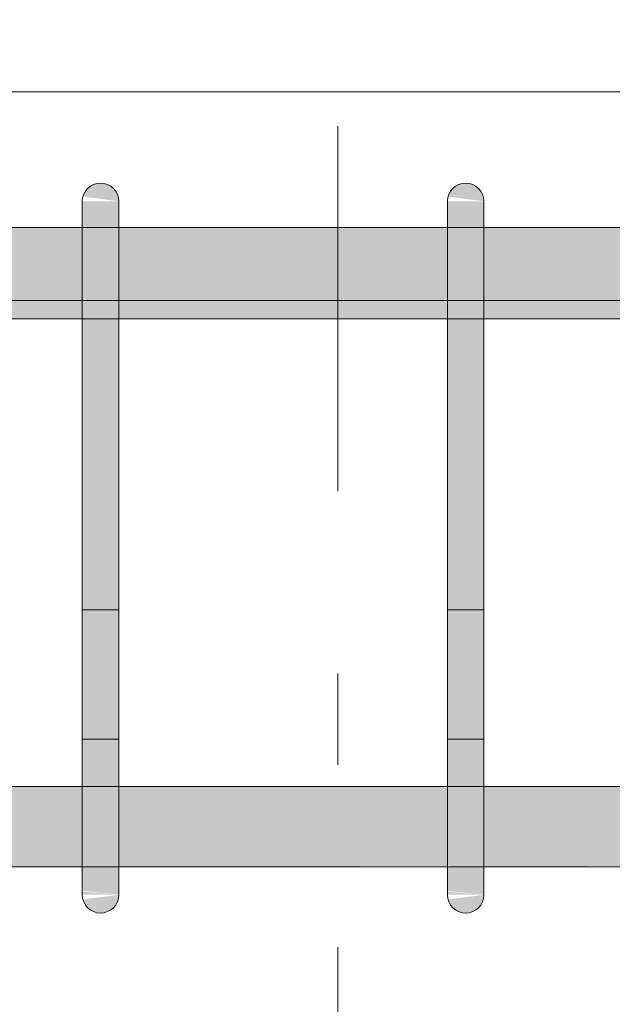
# Model space of a CAD drawing. Header units: millimetres. Extents: x 4307 to 42792, y 1610 to 10025.
# Tile 167 of 256: x 23908 to 24070, y 8670 to 8940. Entities that reach past the tile are written whole.
import ezdxf

# ---------------------------------------------------------------- set-up
doc = ezdxf.new("R2010")
doc.units = ezdxf.units.MM
doc.linetypes.add('Čára osnovy', pattern=[225, 100, -50, 25, -50])
for name, color, linetype, lineweight in [('S-BEAM', 12, 'Continuous', 9), ('S-GRID', 1, 'Continuous', 5), ('S-RBAR', 171, 'Continuous', 5)]:
    doc.layers.add(name, color=color, linetype=linetype, lineweight=lineweight)

msp = doc.modelspace()

# ---------------------------------------------------------------- hatches: boundary and pattern name
at = {"layer": 'S-RBAR'}
for points in [[(23935, 8890), (23934.83, 8891.29), (23934.33, 8892.5), (23933.54, 8893.54), (23932.5, 8894.33), (23931.29, 8894.83), (23930, 8895), (23928.71, 8894.83), (23927.5, 8894.33), (23926.46, 8893.54), (23925.67, 8892.5), (23925.17, 8891.29), (23934.83, 8890.02)], [(24035, 8890), (24034.83, 8891.29), (24034.33, 8892.5), (24033.54, 8893.54), (24032.5, 8894.33), (24031.29, 8894.83), (24030, 8895), (24028.71, 8894.83), (24027.5, 8894.33), (24026.46, 8893.54), (24025.67, 8892.5), (24025.17, 8891.29), (24034.83, 8890.02)], [(23935, 8865), (23935, 8890), (23925, 8890), (23925, 8865)], [(24035, 8865), (24035, 8890), (24025, 8890), (24025, 8865)], [(23925, 8725), (23935, 8725), (23935, 8865), (23925, 8865), (23925, 8825.98)], [(24025, 8725), (24035, 8725), (24035, 8865), (24025, 8865), (24025, 8825.98)], [(23930, 8695), (23931.29, 8695.17), (23932.5, 8695.67), (23933.54, 8696.46), (23934.33, 8697.5), (23934.83, 8698.71), (23934.83, 8699.98), (23925.17, 8698.71), (23925.67, 8697.5), (23926.46, 8696.46), (23927.5, 8695.67), (23928.71, 8695.17)], [(24030, 8695), (24031.29, 8695.17), (24032.5, 8695.67), (24033.54, 8696.46), (24034.33, 8697.5), (24034.83, 8698.71), (24034.83, 8699.98), (24025.17, 8698.71), (24025.67, 8697.5), (24026.46, 8696.46), (24027.5, 8695.67), (24028.71, 8695.17)]]:
    msp.add_hatch(color=7, dxfattribs=at).paths.add_polyline_path(points)
h = msp.add_hatch(color=7, dxfattribs=at)
h.paths.add_polyline_path([(22380, 8857.8), (22537.89, 8857.8), (22537.89, 8882.8), (22380, 8882.8), (22380, 8879.13)])
h.paths.add_polyline_path([(24167.54, 8857.8), (24170.71, 8857.8), (24170.71, 8876.52), (24169.54, 8875), (24167.54, 8870.18), (24166.86, 8865), (24166.86, 8857.8)])
h.paths.add_polyline_path([(23637.14, 8857.8), (23637.14, 8882.8), (23551.19, 8882.8), (23551.19, 8857.8), (23568.57, 8857.8)])
h.paths.add_polyline_path([(23647.14, 8857.8), (23733.09, 8857.8), (23733.09, 8882.8), (23647.14, 8882.8), (23647.14, 8865)])
h.paths.add_polyline_path([(22547.89, 8857.8), (22720.39, 8857.8), (22720.39, 8882.8), (22547.89, 8882.8), (22547.89, 8865)])
h.paths.add_polyline_path([(23743.09, 8857.8), (23829.05, 8857.8), (23829.05, 8882.8), (23743.09, 8882.8), (23743.09, 8865)])
h.paths.add_polyline_path([(22730.39, 8857.8), (22902.89, 8857.8), (22902.89, 8882.8), (22730.39, 8882.8), (22730.39, 8865)])
h.paths.add_polyline_path([(24180.71, 8857.8), (24219.27, 8857.8), (24219.27, 8882.8), (24180.71, 8882.8), (24180.71, 8865)])
h.paths.add_polyline_path([(24122.14, 8857.8), (24122.14, 8882.8), (24083.57, 8882.8), (24083.57, 8857.8), (24118.3, 8857.8)])
h.paths.add_polyline_path([(24596.18, 8857.8), (24596.86, 8857.8), (24596.86, 8865), (24596.18, 8870.18), (24594.18, 8875), (24591.01, 8879.14), (24586.86, 8882.32), (24585.7, 8882.8), (24569.26, 8882.8), (24569.26, 8857.8), (24589.5, 8857.8)])
h.paths.add_polyline_path([(24374.98, 8857.8), (24413.55, 8857.8), (24413.55, 8882.8), (24374.98, 8882.8), (24374.98, 8865)])
h.paths.add_polyline_path([(22912.89, 8857.8), (23061.42, 8857.8), (23061.42, 8882.8), (22912.89, 8882.8), (22912.89, 8865)])
h.paths.add_polyline_path([(24132.14, 8857.8), (24156.86, 8857.8), (24156.86, 8865), (24157.89, 8872.76), (24160.88, 8880), (24163.03, 8882.8), (24132.14, 8882.8), (24132.14, 8865)])
h.paths.add_polyline_path([(23071.42, 8857.8), (23157.37, 8857.8), (23157.37, 8882.8), (23071.42, 8882.8), (23071.42, 8865)])
h.paths.add_polyline_path([(24073.57, 8857.8), (24073.57, 8882.8), (24035, 8882.8), (24035, 8857.8), (24039.77, 8857.8)])
h.paths.add_polyline_path([(24559.26, 8857.8), (24559.26, 8882.8), (24520.69, 8882.8), (24520.69, 8857.8), (24550.23, 8857.8)])
h.paths.add_polyline_path([(24229.27, 8857.8), (24267.84, 8857.8), (24267.84, 8882.8), (24229.27, 8882.8), (24229.27, 8865)])
h.paths.add_polyline_path([(24353.9, 8857.8), (24364.98, 8857.8), (24364.98, 8882.8), (24326.41, 8882.8), (24326.41, 8857.8)])
h.paths.add_polyline_path([(23167.37, 8857.8), (23253.33, 8857.8), (23253.33, 8882.8), (23167.37, 8882.8), (23167.37, 8865)])
h.paths.add_polyline_path([(24025, 8857.8), (24025, 8882.8), (23935, 8882.8), (23935, 8857.8), (23961.23, 8857.8)])
h.paths.add_polyline_path([(23541.19, 8857.8), (23541.19, 8882.8), (23455.23, 8882.8), (23455.23, 8857.8), (23490.03, 8857.8)])
h.paths.add_polyline_path([(23263.33, 8857.8), (23349.28, 8857.8), (23349.28, 8882.8), (23263.33, 8882.8), (23263.33, 8865)])
h.paths.add_polyline_path([(23839.05, 8857.8), (23925, 8857.8), (23925, 8882.8), (23839.05, 8882.8), (23839.05, 8865)])
h.paths.add_polyline_path([(24462.12, 8857.8), (24462.12, 8882.8), (24423.55, 8882.8), (24423.55, 8857.8), (24432.43, 8857.8)])
h.paths.add_polyline_path([(23359.28, 8857.8), (23445.23, 8857.8), (23445.23, 8882.8), (23359.28, 8882.8), (23359.28, 8865)])
h.paths.add_polyline_path([(24510.69, 8857.8), (24510.69, 8882.8), (24472.12, 8882.8), (24472.12, 8857.8)])
h.paths.add_polyline_path([(24316.41, 8857.8), (24316.41, 8882.8), (24277.84, 8882.8), (24277.84, 8857.8)])
h.paths.add_polyline_path([(24605, 8874.79), (24605, 8882.8), (24600.69, 8882.8), (24603.2, 8879.13)])
h = msp.add_hatch(color=7, dxfattribs=at)
h.paths.add_polyline_path([(24157.89, 8707.64), (24162.7, 8707.64), (24160.53, 8710.86), (24157.89, 8717.24), (24156.86, 8725), (24156.86, 8729.64), (24132.14, 8729.64), (24132.14, 8707.64), (24157.57, 8707.64)])
h.paths.add_polyline_path([(22194.24, 8707.64), (22355.4, 8707.92), (22355.4, 8729.64), (22182.9, 8729.64), (22182.9, 8707.64)])
h.paths.add_polyline_path([(22547.89, 8707.64), (22720.39, 8707.92), (22720.39, 8729.64), (22547.89, 8729.64), (22547.89, 8707.92)])
h.paths.add_polyline_path([(20345, 8707.64), (20385, 8707.92), (20385, 8729.64), (20345, 8729.64), (20345, 8707.92)])
h.paths.add_polyline_path([(20645, 8707.64), (20685, 8707.92), (20685, 8729.64), (20645, 8729.64), (20645, 8707.92)])
h.paths.add_polyline_path([(21648.58, 8707.64), (21648.58, 8729.64), (21562.63, 8729.64), (21562.63, 8707.64), (21644.51, 8707.64)])
h.paths.add_polyline_path([(21658.58, 8707.64), (21807.9, 8707.92), (21807.9, 8729.64), (21658.58, 8729.64), (21658.58, 8707.92)])
h.paths.add_polyline_path([(24035, 8707.64), (24073.57, 8707.92), (24073.57, 8729.64), (24035, 8729.64), (24035, 8707.92)])
h.paths.add_polyline_path([(23925, 8707.64), (23925, 8729.64), (23839.05, 8729.64), (23839.05, 8707.64), (23921.97, 8707.64)])
h.paths.add_polyline_path([(22730.39, 8707.64), (22902.89, 8707.92), (22902.89, 8729.64), (22730.39, 8729.64), (22730.39, 8707.92)])
h.paths.add_polyline_path([(24122.14, 8707.64), (24122.14, 8729.64), (24083.57, 8729.64), (24083.57, 8707.64), (24118.3, 8707.64)])
h.paths.add_polyline_path([(20327.7, 8707.64), (20335, 8707.92), (20335, 8729.64), (20327.7, 8729.64), (20327.7, 8707.92)])
h.paths.add_polyline_path([(23935, 8707.64), (24025, 8707.92), (24025, 8729.64), (23935, 8729.64), (23935, 8707.92)])
h.paths.add_polyline_path([(20623.58, 8707.64), (20635, 8707.92), (20635, 8729.64), (20595, 8729.64), (20595, 8707.64)])
h.paths.add_polyline_path([(24605, 8707.64), (24605, 8715.21), (24602.84, 8710), (24601.03, 8707.64), (24602.84, 8707.64)])
h.paths.add_polyline_path([(21552.63, 8707.64), (21552.63, 8729.64), (21466.67, 8729.64), (21466.67, 8707.64), (21526.71, 8707.64)])
h.paths.add_polyline_path([(20585, 8707.64), (20585, 8729.64), (20545, 8729.64), (20545.04, 8707.64), (20584.31, 8707.64)])
h.paths.add_polyline_path([(22537.89, 8707.64), (22537.89, 8729.64), (22365.4, 8729.64), (22365.4, 8707.64), (22508.37, 8707.64)])
h.paths.add_polyline_path([(22912.89, 8707.64), (23061.42, 8707.92), (23061.42, 8729.64), (22912.89, 8729.64), (22912.89, 8707.92)])
h.paths.add_polyline_path([(20898.44, 8707.64), (20976.91, 8707.92), (20976.91, 8729.64), (20890.95, 8729.64), (20890.95, 8707.64)])
h.paths.add_polyline_path([(22172.9, 8707.64), (22172.9, 8729.64), (22000.4, 8729.64), (22000.4, 8707.64), (22154.97, 8707.64)])
h.paths.add_polyline_path([(21840.84, 8707.64), (21990.4, 8707.92), (21990.4, 8729.64), (21817.9, 8729.64), (21817.9, 8707.64)])
h.paths.add_polyline_path([(24559.26, 8707.64), (24559.26, 8729.64), (24520.69, 8729.64), (24520.69, 8707.64), (24550.23, 8707.64)])
h.paths.add_polyline_path([(24582.04, 8707.64), (24586.86, 8707.68), (24591.01, 8710.86), (24594.18, 8715), (24596.18, 8719.82), (24596.86, 8725), (24596.86, 8729.64), (24569.26, 8729.64), (24569.26, 8707.64)])
h.paths.add_polyline_path([(24180.71, 8707.64), (24196.86, 8707.68), (24201.86, 8711.72), (24219.27, 8729.13), (24219.27, 8729.64), (24180.71, 8729.64), (24180.71, 8707.68)])
h.paths.add_polyline_path([(20986.91, 8707.64), (21072.86, 8707.92), (21072.86, 8729.64), (20986.91, 8729.64), (20986.91, 8707.92)])
h.paths.add_polyline_path([(24229.27, 8707.64), (24267.84, 8707.92), (24267.84, 8729.64), (24233.93, 8729.64), (24229.27, 8724.99), (24229.27, 8707.92)])
h.paths.add_polyline_path([(23071.42, 8707.64), (23157.37, 8707.92), (23157.37, 8729.64), (23071.42, 8729.64), (23071.42, 8707.92)])
h.paths.add_polyline_path([(20395, 8707.64), (20435, 8707.92), (20435, 8729.64), (20395, 8729.64), (20395, 8707.92)])
h.paths.add_polyline_path([(21456.67, 8707.64), (21456.67, 8729.64), (21370.72, 8729.64), (21370.72, 8707.64), (21448.17, 8707.64)])
h.paths.add_polyline_path([(20445, 8707.64), (20485, 8707.92), (20485, 8729.64), (20445, 8729.64), (20445, 8707.92)])
h.paths.add_polyline_path([(23829.05, 8707.64), (23829.05, 8729.64), (23743.09, 8729.64), (23743.09, 8707.64), (23804.17, 8707.64)])
h.paths.add_polyline_path([(24211.93, 8707.64), (24219.27, 8707.92), (24219.27, 8714.99), (24212.21, 8707.92)])
h.paths.add_polyline_path([(23167.37, 8707.64), (23253.33, 8707.92), (23253.33, 8729.64), (23167.37, 8729.64), (23167.37, 8707.92)])
h.paths.add_polyline_path([(20495, 8707.64), (20535, 8707.92), (20535, 8729.64), (20495, 8729.64), (20495, 8707.92)])
h.paths.add_polyline_path([(24510.69, 8707.64), (24510.69, 8729.64), (24472.12, 8729.64), (24472.12, 8707.64)])
h.paths.add_polyline_path([(24462.12, 8707.64), (24462.12, 8729.64), (24423.55, 8729.64), (24423.55, 8707.64), (24432.43, 8707.64)])
h.paths.add_polyline_path([(21360.72, 8707.64), (21360.72, 8729.64), (21274.77, 8729.64), (21274.77, 8707.64), (21330.37, 8707.64)])
h.paths.add_polyline_path([(23263.33, 8707.64), (23349.28, 8707.92), (23349.28, 8729.64), (23263.33, 8729.64), (23263.33, 8707.92)])
h.paths.add_polyline_path([(20795, 8707.64), (20880.95, 8707.92), (20880.95, 8729.64), (20795, 8729.64), (20795, 8707.92)])
h.paths.add_polyline_path([(24413.55, 8707.64), (24413.55, 8729.64), (24374.98, 8729.64), (24374.98, 8707.64), (24393.17, 8707.64)])
h.paths.add_polyline_path([(23359.28, 8707.64), (23445.23, 8707.92), (23445.23, 8729.64), (23359.28, 8729.64), (23359.28, 8707.92)])
h.paths.add_polyline_path([(20780.64, 8707.64), (20785, 8707.92), (20785, 8729.64), (20695, 8729.64), (20695, 8707.64), (20741.38, 8707.64)])
h.paths.add_polyline_path([(24364.98, 8707.64), (24364.98, 8729.64), (24326.41, 8729.64), (24326.41, 8707.64), (24353.9, 8707.64)])
h.paths.add_polyline_path([(21264.77, 8707.64), (21264.77, 8729.64), (21178.81, 8729.64), (21178.81, 8707.64), (21251.84, 8707.64)])
h.paths.add_polyline_path([(23733.09, 8707.64), (23733.09, 8729.64), (23647.14, 8729.64), (23647.14, 8707.64), (23725.63, 8707.64)])
h.paths.add_polyline_path([(23455.23, 8707.64), (23541.19, 8707.92), (23541.19, 8729.64), (23455.23, 8729.64), (23455.23, 8707.92)])
h.paths.add_polyline_path([(24277.84, 8707.64), (24316.41, 8707.92), (24316.41, 8729.64), (24277.84, 8729.64), (24277.84, 8707.92)])
h.paths.add_polyline_path([(21082.86, 8707.64), (21168.81, 8707.92), (21168.81, 8729.64), (21082.86, 8729.64), (21082.86, 8707.92)])
h.paths.add_polyline_path([(23551.19, 8707.64), (23637.14, 8707.92), (23637.14, 8729.64), (23551.19, 8729.64), (23551.19, 8707.92)])
h.paths.add_polyline_path([(24170.71, 8713.48), (24170.71, 8729.64), (24167.47, 8729.64), (24166.86, 8725), (24167.6, 8719.69), (24169.54, 8715)])
h = msp.add_hatch(color=7, dxfattribs=at)
h.paths.add_polyline_path([(23935, 8703.08), (23935, 8703.74), (23933.64, 8703.89), (23932.8, 8703.51)])
h.paths.add_polyline_path([(23929.51, 8705.53), (23927.83, 8707.49), (23925, 8707.92), (23925, 8706.75)])
h.paths.add_polyline_path([(23935, 8711.72), (23935, 8713.44), (23925, 8715.43), (23929.72, 8711.91)])
h.paths.add_polyline_path([(23932.97, 8724.03), (23935, 8724.24), (23935, 8725), (23925, 8725), (23925, 8724.03)])
h = msp.add_hatch(color=7, dxfattribs=at)
h.paths.add_polyline_path([(23935, 8700), (23935, 8703.08), (23932.8, 8703.51), (23933.64, 8703.89), (23935, 8703.74), (23935, 8711.72), (23930.47, 8711.99), (23925, 8715.43), (23925, 8708.15), (23927.97, 8707.32), (23929.51, 8705.53), (23925, 8706.75), (23925.17, 8700.99), (23927.09, 8700.85), (23931.29, 8700.4)])
h.paths.add_polyline_path([(23935, 8700), (23925, 8700.85), (23925.17, 8700), (23930, 8700)])
h.paths.add_polyline_path([(23935, 8713.44), (23935, 8724.24), (23932.97, 8724.03), (23925, 8724.03), (23925, 8715.43)])
h = msp.add_hatch(color=7, dxfattribs=at)
h.paths.add_polyline_path([(24035, 8703.08), (24035, 8703.74), (24033.64, 8703.89), (24032.8, 8703.51)])
h.paths.add_polyline_path([(24029.51, 8705.53), (24027.83, 8707.49), (24025, 8707.92), (24025, 8706.75)])
h.paths.add_polyline_path([(24035, 8711.72), (24035, 8713.44), (24025, 8715.43), (24029.72, 8711.91)])
h.paths.add_polyline_path([(24032.97, 8724.03), (24035, 8724.24), (24035, 8725), (24025, 8725), (24025, 8724.03)])
h = msp.add_hatch(color=7, dxfattribs=at)
h.paths.add_polyline_path([(24035, 8700), (24035, 8703.08), (24032.8, 8703.51), (24033.64, 8703.89), (24035, 8703.74), (24035, 8711.72), (24030.47, 8711.99), (24025, 8715.43), (24025, 8708.15), (24027.97, 8707.32), (24029.51, 8705.53), (24025, 8706.75), (24025.17, 8700.99), (24027.09, 8700.85), (24031.29, 8700.4)])
h.paths.add_polyline_path([(24035, 8700), (24025, 8700.85), (24025.17, 8700), (24030, 8700)])
h.paths.add_polyline_path([(24035, 8713.44), (24035, 8724.24), (24032.97, 8724.03), (24025, 8724.03), (24025, 8715.43)])

# ---------------------------------------------------------------- linework, layer by layer
at = {"layer": 'S-BEAM'}
for q in [(24230, 8920), (24130, 8920)]:
    msp.add_line((20490, 8920), q, dxfattribs=at)
at = {"layer": 'S-GRID', "linetype": 'Čára osnovy', "lineweight": 9}
msp.add_line((23995, 2060.61), (23995, 9495.06), dxfattribs=at)
at = {"layer": 'S-RBAR'}
for p, q in [((23925, 8865), (23925, 8890)), ((23925, 8865), (23925, 8890)), ((23935, 8865), (23935, 8890)), ((23935, 8865), (23935, 8890)), ((24025, 8865), (24025, 8890)), ((24025, 8865), (24025, 8890)), ((24035, 8865), (24035, 8890)), ((24035, 8865), (24035, 8890)), ((22380, 8882.8), (24605, 8882.8)), ((22380, 8882.8), (24605, 8882.8)), ((22380, 8882.8), (24605, 8882.8)), ((24183.56, 8882.8), (23562.56, 8882.8)), ((24183.56, 8882.8), (23563.56, 8882.8)), ((23925, 8725), (23925, 8865)), ((23925, 8865), (23925, 8725)), ((23935, 8725), (23935, 8865)), ((23935, 8865), (23935, 8725)), ((24025, 8725), (24025, 8865)), ((24025, 8865), (24025, 8725)), ((24035, 8725), (24035, 8865)), ((24035, 8865), (24035, 8725)), ((24183.56, 8862.8), (23562.56, 8862.8)), ((24183.56, 8862.8), (23563.56, 8862.8)), ((22380, 8857.8), (24605, 8857.8)), ((22380, 8857.8), (24605, 8857.8)), ((22380, 8857.8), (24605, 8857.8)), ((23925, 8778.03), (23925, 8742.68)), ((23925, 8778.03), (23935, 8778.03)), ((23935, 8778.03), (23935, 8742.68)), ((24025, 8778.03), (24025, 8742.68)), ((24025, 8778.03), (24035, 8778.03)), ((24035, 8778.03), (24035, 8742.68)), ((23925, 8700), (23925, 8742.68)), ((23935, 8742.68), (23925, 8742.68)), ((23925, 8707.32), (23925, 8742.68)), ((23935, 8700), (23935, 8742.68)), ((23935, 8707.32), (23935, 8742.68)), ((24025, 8700), (24025, 8742.68)), ((24035, 8742.68), (24025, 8742.68)), ((24025, 8707.32), (24025, 8742.68)), ((24035, 8700), (24035, 8742.68)), ((24035, 8707.32), (24035, 8742.68)), ((20327.7, 8729.64), (24605, 8729.64)), ((20327.7, 8729.64), (24605, 8729.64)), ((20327.7, 8729.64), (24605, 8729.64)), ((23925, 8700), (23925, 8725)), ((23925, 8707.32), (23925, 8725)), ((23935, 8700), (23935, 8725)), ((23935, 8700), (23935, 8725)), ((24025, 8700), (24025, 8725)), ((24025, 8707.32), (24025, 8725)), ((24035, 8700), (24035, 8725)), ((24035, 8700), (24035, 8725)), ((20327.7, 8707.64), (24605, 8707.64)), ((20327.7, 8707.64), (24605, 8707.64)), ((20327.7, 8707.64), (24605, 8707.64)), ((23925, 8700.85), (23925, 8707.32)), ((23925, 8700.85), (23925, 8707.32)), ((23935, 8700), (23935, 8707.32)), ((24025, 8700.85), (24025, 8707.32)), ((24025, 8700.85), (24025, 8707.32)), ((24035, 8700), (24035, 8707.32))]:
    msp.add_line(p, q, dxfattribs=at)
for centre, start, end in [((23930, 8890), 360, 180), ((23930, 8890), 360, 180), ((24030, 8890), 0, 180), ((24030, 8890), 0, 180), ((23930, 8700), 180, 0), ((23930, 8700), 180, 0), ((23930, 8700), 180, 0), ((24030, 8700), 180, 0), ((24030, 8700), 180, 0), ((24030, 8700), 180, 0)]:
    msp.add_arc(centre, 5, start, end, dxfattribs=at)

doc.saveas('drawing.dxf')
